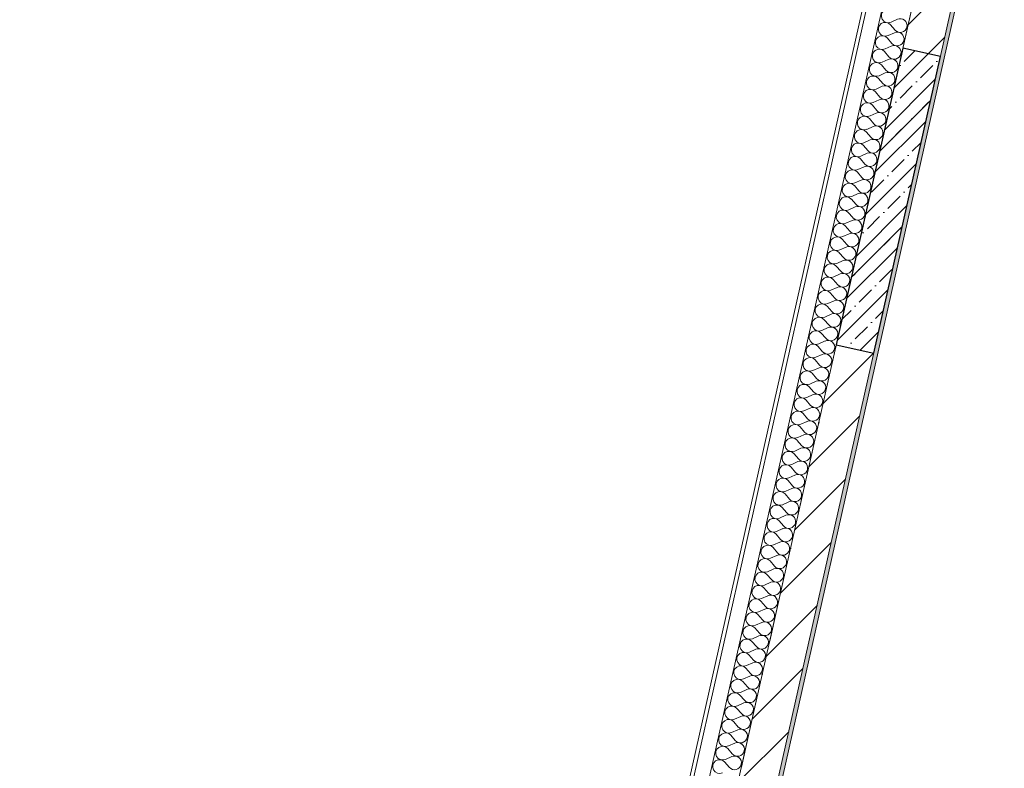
# Model space of a CAD drawing. Header units: millimetres. Extents: x -7145531 to -6681560, y 6117368 to 6219355.
# Tile 54 of 144: x -6959344 to -6954227, y 6147553 to 6151445. Entities that reach past the tile are written whole.
import ezdxf
from ezdxf.enums import TextEntityAlignment as Align

# ---------------------------------------------------------------- set-up
doc = ezdxf.new("R2010")
doc.units = ezdxf.units.MM
doc.header["$MEASUREMENT"] = 0
doc.linetypes.add('Штрихпунктирная', pattern=[670.277762, 352.777767, -176.388884, 0, -141.111112])
for name, color, linetype in [('S - МОП.АР', 7, 'Continuous'), ('АР-Стены_внутренние_пилоны.АР', 7, 'Continuous'), ('АР-Чертеж-Оси_Осевые размеры.АР', 7, 'Continuous'), ('Кровля', 7, 'Continuous')]:
    doc.layers.add(name, color=color, linetype=linetype)
for name, color, linetype, lineweight in [('АР-Стены_внутренние_пилоны.АР_Ном._пера__1', 7, 'Continuous', 30), ('АР-Чертеж-Оси_Осевые размеры.АР_Ном._пера__120', 7, 'Continuous', 0), ('Кровля_Ном._пера__1', 7, 'Continuous', 0)]:
    doc.layers.add(name, color=color, linetype=linetype, lineweight=lineweight)
doc.styles.add('РЎР“Р•РќР•Р\xa0Р\x98Р\xa0_РЎРўР\x98Р›Р¬_3', font='GOTHIC.TTF')

# ---------------------------------------------------------------- blocks, each defined once
blk = doc.blocks.new('*X803', base_point=(-6338440.4, 6562275.6))
at = {"layer": 'Кровля_Ном._пера__1', "color": 7, "linetype": 'Continuous', "lineweight": 0}
for p, q in [((-6954815.3, 6151432.3), (-6954782.8, 6151446.9)), ((-6954818.5, 6151418.3), (-6954795.3, 6151391.2)), ((-6954834.1, 6151348.6), (-6954810.9, 6151321.5)), ((-6954831, 6151362.6), (-6954798.4, 6151377.2)), ((-6954849.8, 6151278.9), (-6954826.6, 6151251.8)), ((-6954846.6, 6151292.9), (-6954814.1, 6151307.5)), ((-6954862.3, 6151223.2), (-6954829.7, 6151237.8)), ((-6954865.4, 6151209.2), (-6954842.2, 6151182.1)), ((-6954881.1, 6151139.5), (-6954857.9, 6151112.4)), ((-6954877.9, 6151153.5), (-6954845.4, 6151168.1)), ((-6954893.6, 6151083.8), (-6954861, 6151098.4)), ((-6954909.2, 6151014.1), (-6954876.7, 6151028.7)), ((-6954896.7, 6151069.9), (-6954873.5, 6151042.7)), ((-6954912.4, 6151000.2), (-6954889.2, 6150973)), ((-6954928, 6150930.5), (-6954904.8, 6150903.3)), ((-6954924.9, 6150944.4), (-6954892.3, 6150959.1)), ((-6954940.5, 6150874.7), (-6954908, 6150889.4)), ((-6954956.2, 6150805), (-6954923.6, 6150819.7)), ((-6954943.7, 6150860.8), (-6954920.5, 6150833.6)), ((-6954959.3, 6150791.1), (-6954936.1, 6150763.9)), ((-6954975, 6150721.4), (-6954951.8, 6150694.2)), ((-6954971.9, 6150735.3), (-6954939.3, 6150750)), ((-6954987.5, 6150665.6), (-6954954.9, 6150680.3)), ((-6954990.6, 6150651.7), (-6954967.5, 6150624.5)), ((-6955006.3, 6150582), (-6954983.1, 6150554.8)), ((-6955003.2, 6150595.9), (-6954970.6, 6150610.6)), ((-6955021.9, 6150512.3), (-6954998.8, 6150485.1)), ((-6955018.8, 6150526.3), (-6954986.2, 6150540.9)), ((-6955034.5, 6150456.6), (-6955001.9, 6150471.2)), ((-6955037.6, 6150442.6), (-6955014.4, 6150415.5)), ((-6955053.2, 6150372.9), (-6955030.1, 6150345.8)), ((-6955050.1, 6150386.9), (-6955017.5, 6150401.5)), ((-6955065.8, 6150317.2), (-6955033.2, 6150331.8)), ((-6955081.4, 6150247.5), (-6955048.8, 6150262.1)), ((-6955068.9, 6150303.2), (-6955045.7, 6150276.1)), ((-6955084.5, 6150233.5), (-6955061.4, 6150206.4)), ((-6955100.2, 6150163.9), (-6955077, 6150136.7)), ((-6955097.1, 6150177.8), (-6955064.5, 6150192.4)), ((-6955112.7, 6150108.1), (-6955080.1, 6150122.7)), ((-6955128.4, 6150038.4), (-6955095.8, 6150053.1)), ((-6955115.8, 6150094.2), (-6955092.7, 6150067)), ((-6955131.5, 6150024.5), (-6955108.3, 6149997.3)), ((-6955147.2, 6149954.8), (-6955124, 6149927.6)), ((-6955144, 6149968.7), (-6955111.4, 6149983.4)), ((-6955159.7, 6149899), (-6955127.1, 6149913.7)), ((-6955162.8, 6149885.1), (-6955139.6, 6149857.9)), ((-6955178.5, 6149815.4), (-6955155.3, 6149788.2)), ((-6955175.3, 6149829.3), (-6955142.8, 6149844)), ((-6955194.1, 6149745.7), (-6955170.9, 6149718.5)), ((-6955191, 6149759.6), (-6955158.4, 6149774.3)), ((-6955206.6, 6149689.9), (-6955174.1, 6149704.6)), ((-6955209.8, 6149676), (-6955186.6, 6149648.8)), ((-6955225.4, 6149606.3), (-6955202.2, 6149579.1)), ((-6955222.3, 6149620.2), (-6955189.7, 6149634.9)), ((-6955237.9, 6149550.6), (-6955205.4, 6149565.2)), ((-6955253.6, 6149480.9), (-6955221, 6149495.5)), ((-6955241.1, 6149536.6), (-6955217.9, 6149509.4)), ((-6955256.7, 6149466.9), (-6955233.5, 6149439.8)), ((-6955272.4, 6149397.2), (-6955249.2, 6149370.1)), ((-6955269.2, 6149411.2), (-6955236.7, 6149425.8)), ((-6955284.9, 6149341.5), (-6955252.3, 6149356.1)), ((-6955300.5, 6149271.8), (-6955268, 6149286.4)), ((-6955288, 6149327.5), (-6955264.8, 6149300.4)), ((-6955303.7, 6149257.8), (-6955280.5, 6149230.7)), ((-6955319.3, 6149188.2), (-6955296.1, 6149161)), ((-6955316.2, 6149202.1), (-6955283.6, 6149216.7)), ((-6955331.8, 6149132.4), (-6955299.3, 6149147)), ((-6955347.5, 6149062.7), (-6955314.9, 6149077.4)), ((-6955335, 6149118.5), (-6955311.8, 6149091.3)), ((-6955350.6, 6149048.8), (-6955327.4, 6149021.6)), ((-6955366.3, 6148979.1), (-6955343.1, 6148951.9)), ((-6955363.1, 6148993), (-6955330.6, 6149007.7)), ((-6955378.8, 6148923.3), (-6955346.2, 6148938)), ((-6955381.9, 6148909.4), (-6955358.7, 6148882.2)), ((-6955397.6, 6148839.7), (-6955374.4, 6148812.5)), ((-6955394.4, 6148853.6), (-6955361.9, 6148868.3)), ((-6955413.2, 6148770), (-6955390, 6148742.8)), ((-6955410.1, 6148783.9), (-6955377.5, 6148798.6)), ((-6955425.8, 6148714.2), (-6955393.2, 6148728.9)), ((-6955428.9, 6148700.3), (-6955405.7, 6148673.1)), ((-6955444.5, 6148630.6), (-6955421.4, 6148603.4)), ((-6955441.4, 6148644.6), (-6955408.8, 6148659.2)), ((-6955457.1, 6148574.9), (-6955424.5, 6148589.5)), ((-6955472.7, 6148505.2), (-6955440.1, 6148519.8)), ((-6955460.2, 6148560.9), (-6955437, 6148533.8)), ((-6955475.8, 6148491.2), (-6955452.7, 6148464.1)), ((-6955491.5, 6148421.5), (-6955468.3, 6148394.4)), ((-6955488.4, 6148435.5), (-6955455.8, 6148450.1)), ((-6955504, 6148365.8), (-6955471.4, 6148380.4)), ((-6955519.7, 6148296.1), (-6955487.1, 6148310.7)), ((-6955507.1, 6148351.8), (-6955484, 6148324.7)), ((-6955522.8, 6148282.2), (-6955499.6, 6148255)), ((-6955538.4, 6148212.5), (-6955515.3, 6148185.3)), ((-6955535.3, 6148226.4), (-6955502.7, 6148241)), ((-6955551, 6148156.7), (-6955518.4, 6148171.4)), ((-6955554.1, 6148142.8), (-6955530.9, 6148115.6)), ((-6955569.7, 6148073.1), (-6955546.6, 6148045.9)), ((-6955566.6, 6148087), (-6955534, 6148101.7)), ((-6955585.4, 6148003.4), (-6955562.2, 6147976.2)), ((-6955582.3, 6148017.3), (-6955549.7, 6148032)), ((-6955597.9, 6147947.6), (-6955565.3, 6147962.3)), ((-6955601.1, 6147933.7), (-6955577.9, 6147906.5)), ((-6955616.7, 6147864), (-6955593.5, 6147836.8)), ((-6955613.6, 6147877.9), (-6955581, 6147892.6)), ((-6955629.2, 6147808.2), (-6955596.7, 6147822.9)), ((-6955644.9, 6147738.5), (-6955612.3, 6147753.2)), ((-6955632.4, 6147794.3), (-6955609.2, 6147767.1)), ((-6955648, 6147724.6), (-6955624.8, 6147697.4)), ((-6955663.7, 6147654.9), (-6955640.5, 6147627.7)), ((-6955660.5, 6147668.9), (-6955628, 6147683.5)), ((-6955676.2, 6147599.2), (-6955643.6, 6147613.8)), ((-6955679.3, 6147585.2), (-6955656.1, 6147558.1))]:
    blk.add_line(p, q, dxfattribs=at)
for centre, start, end in [((-6954830, 6151464.8), 40.4725, 294.2123), ((-6954845.6, 6151395.1), 40.4725, 294.2123), ((-6954768.1, 6151414.3), 347.3424, 114.2123), ((-6954783.8, 6151344.6), 347.3424, 114.2123), ((-6954768.1, 6151414.3), 220.4725, 347.3424), ((-6954861.3, 6151325.4), 40.4725, 294.2123), ((-6954783.8, 6151344.6), 220.4725, 347.3424), ((-6954876.9, 6151255.8), 40.4725, 294.2123), ((-6954799.4, 6151274.9), 347.3424, 114.2123), ((-6954815.1, 6151205.3), 347.3424, 114.2123), ((-6954799.4, 6151274.9), 220.4725, 347.3424), ((-6954892.6, 6151186.1), 40.4725, 294.2123), ((-6954815.1, 6151205.3), 220.4725, 347.3424), ((-6954908.2, 6151116.4), 40.4725, 294.2123), ((-6954830.7, 6151135.6), 220.4725, 347.3424), ((-6954830.7, 6151135.6), 347.3424, 114.2123), ((-6954923.9, 6151046.7), 40.4725, 294.2123), ((-6954846.4, 6151065.9), 347.3424, 114.2123), ((-6954862, 6150996.2), 347.3424, 114.2123), ((-6954846.4, 6151065.9), 220.4725, 347.3424), ((-6954939.5, 6150977), 40.4725, 294.2123), ((-6954862, 6150996.2), 220.4725, 347.3424), ((-6954955.2, 6150907.3), 40.4725, 294.2123), ((-6954877.7, 6150926.5), 347.3424, 114.2123), ((-6954970.8, 6150837.6), 40.4725, 294.2123), ((-6954893.3, 6150856.8), 347.3424, 114.2123), ((-6954877.7, 6150926.5), 220.4725, 347.3424), ((-6954909, 6150787.1), 347.3424, 114.2123), ((-6954893.3, 6150856.8), 220.4725, 347.3424), ((-6954986.5, 6150767.9), 40.4725, 294.2123), ((-6954909, 6150787.1), 220.4725, 347.3424), ((-6955002.2, 6150698.2), 40.4725, 294.2123), ((-6954924.6, 6150717.4), 347.3424, 114.2123), ((-6955017.8, 6150628.5), 40.4725, 294.2123), ((-6954940.3, 6150647.7), 347.3424, 114.2123), ((-6954924.6, 6150717.4), 220.4725, 347.3424), ((-6954955.9, 6150578), 347.3424, 114.2123), ((-6954940.3, 6150647.7), 220.4725, 347.3424), ((-6955033.5, 6150558.8), 40.4725, 294.2123), ((-6954955.9, 6150578), 220.4725, 347.3424), ((-6955049.1, 6150489.1), 40.4725, 294.2123), ((-6954971.6, 6150508.3), 347.3424, 114.2123), ((-6954987.2, 6150438.6), 347.3424, 114.2123), ((-6954971.6, 6150508.3), 220.4725, 347.3424), ((-6955064.8, 6150419.4), 40.4725, 294.2123), ((-6954987.2, 6150438.6), 220.4725, 347.3424), ((-6955080.4, 6150349.7), 40.4725, 294.2123), ((-6955002.9, 6150368.9), 220.4725, 347.3424), ((-6955002.9, 6150368.9), 347.3424, 114.2123), ((-6955096.1, 6150280.1), 40.4725, 294.2123), ((-6955018.5, 6150299.2), 347.3424, 114.2123), ((-6955034.2, 6150229.6), 347.3424, 114.2123), ((-6955018.5, 6150299.2), 220.4725, 347.3424), ((-6955111.7, 6150210.4), 40.4725, 294.2123), ((-6955034.2, 6150229.6), 220.4725, 347.3424), ((-6955127.4, 6150140.7), 40.4725, 294.2123), ((-6955049.8, 6150159.9), 220.4725, 347.3424), ((-6955049.8, 6150159.9), 347.3424, 114.2123), ((-6955143, 6150071), 40.4725, 294.2123), ((-6955065.5, 6150090.2), 347.3424, 114.2123), ((-6955081.1, 6150020.5), 347.3424, 114.2123), ((-6955065.5, 6150090.2), 220.4725, 347.3424), ((-6955158.7, 6150001.3), 40.4725, 294.2123), ((-6955081.1, 6150020.5), 220.4725, 347.3424), ((-6955174.3, 6149931.6), 40.4725, 294.2123), ((-6955096.8, 6149950.8), 347.3424, 114.2123), ((-6955190, 6149861.9), 40.4725, 294.2123), ((-6955112.5, 6149881.1), 347.3424, 114.2123), ((-6955096.8, 6149950.8), 220.4725, 347.3424), ((-6955128.1, 6149811.4), 347.3424, 114.2123), ((-6955112.5, 6149881.1), 220.4725, 347.3424), ((-6955205.6, 6149792.2), 40.4725, 294.2123), ((-6955128.1, 6149811.4), 220.4725, 347.3424), ((-6955221.3, 6149722.5), 40.4725, 294.2123), ((-6955143.8, 6149741.7), 347.3424, 114.2123), ((-6955159.4, 6149672), 347.3424, 114.2123), ((-6955143.8, 6149741.7), 220.4725, 347.3424), ((-6955236.9, 6149652.8), 40.4725, 294.2123), ((-6955159.4, 6149672), 220.4725, 347.3424), ((-6955252.6, 6149583.1), 40.4725, 294.2123), ((-6955175.1, 6149602.3), 220.4725, 347.3424), ((-6955175.1, 6149602.3), 347.3424, 114.2123), ((-6955268.2, 6149513.4), 40.4725, 294.2123), ((-6955190.7, 6149532.6), 347.3424, 114.2123), ((-6955206.4, 6149462.9), 347.3424, 114.2123), ((-6955190.7, 6149532.6), 220.4725, 347.3424), ((-6955283.9, 6149443.7), 40.4725, 294.2123), ((-6955206.4, 6149462.9), 220.4725, 347.3424), ((-6955299.5, 6149374.1), 40.4725, 294.2123), ((-6955222, 6149393.2), 220.4725, 347.3424), ((-6955222, 6149393.2), 347.3424, 114.2123), ((-6955315.2, 6149304.4), 40.4725, 294.2123), ((-6955237.7, 6149323.6), 347.3424, 114.2123), ((-6955253.3, 6149253.9), 347.3424, 114.2123), ((-6955237.7, 6149323.6), 220.4725, 347.3424), ((-6955330.8, 6149234.7), 40.4725, 294.2123), ((-6955253.3, 6149253.9), 220.4725, 347.3424), ((-6955346.5, 6149165), 40.4725, 294.2123), ((-6955269, 6149184.2), 347.3424, 114.2123), ((-6955362.1, 6149095.3), 40.4725, 294.2123), ((-6955284.6, 6149114.5), 347.3424, 114.2123), ((-6955269, 6149184.2), 220.4725, 347.3424), ((-6955300.3, 6149044.8), 347.3424, 114.2123), ((-6955284.6, 6149114.5), 220.4725, 347.3424), ((-6955377.8, 6149025.6), 40.4725, 294.2123), ((-6955300.3, 6149044.8), 220.4725, 347.3424), ((-6955393.4, 6148955.9), 40.4725, 294.2123), ((-6955315.9, 6148975.1), 347.3424, 114.2123), ((-6955331.6, 6148905.4), 347.3424, 114.2123), ((-6955315.9, 6148975.1), 220.4725, 347.3424), ((-6955409.1, 6148886.2), 40.4725, 294.2123), ((-6955331.6, 6148905.4), 220.4725, 347.3424), ((-6955424.7, 6148816.5), 40.4725, 294.2123), ((-6955347.2, 6148835.7), 220.4725, 347.3424), ((-6955347.2, 6148835.7), 347.3424, 114.2123), ((-6955440.4, 6148746.8), 40.4725, 294.2123), ((-6955362.9, 6148766), 347.3424, 114.2123), ((-6955378.5, 6148696.3), 347.3424, 114.2123), ((-6955362.9, 6148766), 220.4725, 347.3424), ((-6955456.1, 6148677.1), 40.4725, 294.2123), ((-6955378.5, 6148696.3), 220.4725, 347.3424), ((-6955471.7, 6148607.4), 40.4725, 294.2123), ((-6955394.2, 6148626.6), 220.4725, 347.3424), ((-6955394.2, 6148626.6), 347.3424, 114.2123), ((-6955487.4, 6148537.7), 40.4725, 294.2123), ((-6955409.8, 6148556.9), 347.3424, 114.2123), ((-6955425.5, 6148487.2), 347.3424, 114.2123), ((-6955409.8, 6148556.9), 220.4725, 347.3424), ((-6955503, 6148468), 40.4725, 294.2123), ((-6955425.5, 6148487.2), 220.4725, 347.3424), ((-6955518.7, 6148398.4), 40.4725, 294.2123), ((-6955441.1, 6148417.5), 347.3424, 114.2123), ((-6955534.3, 6148328.7), 40.4725, 294.2123), ((-6955456.8, 6148347.9), 347.3424, 114.2123), ((-6955441.1, 6148417.5), 220.4725, 347.3424), ((-6955472.4, 6148278.2), 347.3424, 114.2123), ((-6955456.8, 6148347.9), 220.4725, 347.3424), ((-6955550, 6148259), 40.4725, 294.2123), ((-6955472.4, 6148278.2), 220.4725, 347.3424), ((-6955565.6, 6148189.3), 40.4725, 294.2123), ((-6955488.1, 6148208.5), 347.3424, 114.2123), ((-6955503.7, 6148138.8), 347.3424, 114.2123), ((-6955488.1, 6148208.5), 220.4725, 347.3424), ((-6955581.3, 6148119.6), 40.4725, 294.2123), ((-6955519.4, 6148069.1), 347.3424, 114.2123), ((-6955503.7, 6148138.8), 220.4725, 347.3424), ((-6955596.9, 6148049.9), 40.4725, 294.2123), ((-6955519.4, 6148069.1), 220.4725, 347.3424), ((-6955612.6, 6147980.2), 40.4725, 294.2123), ((-6955535.1, 6147999.4), 347.3424, 114.2123), ((-6955550.7, 6147929.7), 347.3424, 114.2123), ((-6955535.1, 6147999.4), 220.4725, 347.3424), ((-6955628.2, 6147910.5), 40.4725, 294.2123), ((-6955550.7, 6147929.7), 220.4725, 347.3424), ((-6955643.9, 6147840.8), 40.4725, 294.2123), ((-6955566.4, 6147860), 220.4725, 347.3424), ((-6955566.4, 6147860), 347.3424, 114.2123), ((-6955659.5, 6147771.1), 40.4725, 294.2123), ((-6955582, 6147790.3), 347.3424, 114.2123), ((-6955597.7, 6147720.6), 347.3424, 114.2123), ((-6955582, 6147790.3), 220.4725, 347.3424), ((-6955675.2, 6147701.4), 40.4725, 294.2123), ((-6955597.7, 6147720.6), 220.4725, 347.3424), ((-6955690.8, 6147631.7), 40.4725, 294.2123), ((-6955613.3, 6147650.9), 347.3424, 114.2123), ((-6955706.5, 6147562), 40.4725, 294.2123), ((-6955629, 6147581.2), 347.3424, 114.2123), ((-6955613.3, 6147650.9), 220.4725, 347.3424), ((-6955629, 6147581.2), 220.4725, 347.3424)]:
    blk.add_arc(centre, 35.7, start, end, dxfattribs=at)
blk = doc.blocks.new('Стена_210_3', base_point=(-6954351, 6152179.5))
at = {"layer": 'Кровля', "linetype": 'Continuous', "lineweight": 0, "true_color": 0x000000}
h = blk.add_hatch(dxfattribs=at)
h.set_pattern_fill('БЛОКИ_БЕТОННЫЕ_ЭФФЕКТИВН_72', color=18, style=0, pattern_type=2)
h.set_pattern_definition([(45, (-6338440.43, 6562275.56), (-127.27922, 127.27922), [])])
h.paths.add_polyline_path([(-6957870.2, 6136509.5), (-6954351, 6152179.5), (-6954546.2, 6152223.3), (-6958065.4, 6136553.3)])
h = blk.add_hatch(dxfattribs=at)
h.set_pattern_fill('ШТУКАТУРКА__ГИПС_01_0003', color=18, style=0, pattern_type=2)
h.set_pattern_definition([(45, (-6338440.43, 6562625.56), (-111.369318, 111.369318), [0, -105, 0, -157.5]), (110, (-6338090.43, 6562625.56), (148.001588, 53.868173), [0, -77, 0, -133])])
h.paths.add_polyline_path([(-6957846.3, 6136524.6), (-6954335.9, 6152155.6), (-6954355.4, 6152160), (-6957865.9, 6136529)])
at = {"layer": 'Кровля_Ном._пера__1', "color": 7, "linetype": 'Continuous', "lineweight": 0}
for p, q in [((-6954693.9, 6152615.2), (-6958366.5, 6136262.2)), ((-6954648.7, 6152451.3), (-6958255.6, 6136391))]:
    blk.add_line(p, q, dxfattribs=at)
at = {"layer": 'Кровля_Ном._пера__1', "color": 7, "linetype": 'Continuous', "lineweight": 15}
for p, q in [((-6954546.2, 6152223.3), (-6958065.4, 6136553.3)), ((-6957865.9, 6136529), (-6954355.4, 6152160))]:
    blk.add_line(p, q, dxfattribs=at)
at = {"layer": 'Кровля_Ном._пера__1', "color": 7, "linetype": 'Continuous', "lineweight": 0, "flags": 128}
for points in [[(-6954695.9, 6152697.7), (-6958403.5, 6136188.5)], [(-6957846.3, 6136524.6), (-6954335.9, 6152155.6)]]:
    blk.add_lwpolyline(points, dxfattribs=at)
at = {"layer": 'Кровля', "color": 7, "lineweight": 0}
blk.add_blockref('*X803', (-6338440.4, 6562275.6), dxfattribs=at)
blk = doc.blocks.new('Стандартный Маркер Сетки[127]_3', base_point=(-6954562.2, 6152149.8))
at = {"layer": 'АР-Чертеж-Оси_Осевые размеры.АР_Ном._пера__120', "color": 7, "linetype": 'Штрихпунктирная', "lineweight": 0}
for q in [(-6954562.2, 6152149.8), (-6959343.9, 6130859.7)]:
    blk.add_line((-6954781.4, 6151174.1), q, dxfattribs=at)
at = {"layer": 'АР-Чертеж-Оси_Осевые размеры.АР_Ном._пера__120', "color": 7, "lineweight": 0, "style": 'РЎР“Р•РќР•Р\xa0Р\x98Р\xa0_РЎРўР\x98Р›Р¬_3'}
blk.add_attdef('AC_MarkerText_1', text='', height=350, rotation=347.3417, dxfattribs=at).set_placement((-6959602.6, 6129577.2), align=Align.TOP_CENTER)
blk = doc.blocks.new('Стандартный Маркер Сетки[135]_3', base_point=(-6954562.2, 6152149.8))
at = {"layer": 'АР-Чертеж-Оси_Осевые размеры.АР_Ном._пера__120', "color": 7, "linetype": 'Штрихпунктирная', "lineweight": 0}
for q in [(-6954562.2, 6152149.8), (-6959343.9, 6130859.7)]:
    blk.add_line((-6954781.4, 6151174.1), q, dxfattribs=at)
at = {"layer": 'АР-Чертеж-Оси_Осевые размеры.АР_Ном._пера__120', "color": 7, "lineweight": 0, "style": 'РЎР“Р•РќР•Р\xa0Р\x98Р\xa0_РЎРўР\x98Р›Р¬_3'}
blk.add_attdef('AC_MarkerText_1', text='', height=350, rotation=347.3417, dxfattribs=at).set_placement((-6959602.6, 6129577.2), align=Align.TOP_CENTER)
blk = doc.blocks.new('Стандартный Маркер Сетки[136]_3', base_point=(-6954562.2, 6152149.8))
at = {"layer": 'АР-Чертеж-Оси_Осевые размеры.АР_Ном._пера__120', "color": 7, "linetype": 'Штрихпунктирная', "lineweight": 0}
for q in [(-6954562.2, 6152149.8), (-6959343.9, 6130859.7)]:
    blk.add_line((-6954781.4, 6151174.1), q, dxfattribs=at)
at = {"layer": 'АР-Чертеж-Оси_Осевые размеры.АР_Ном._пера__120', "color": 7, "lineweight": 0, "style": 'РЎР“Р•РќР•Р\xa0Р\x98Р\xa0_РЎРўР\x98Р›Р¬_3'}
blk.add_attdef('AC_MarkerText_1', text='', height=350, rotation=347.3417, dxfattribs=at).set_placement((-6959602.6, 6129577.2), align=Align.TOP_CENTER)
blk = doc.blocks.new('Стандартный Маркер Сетки[137]_3', base_point=(-6954562.2, 6152149.8))
at = {"layer": 'АР-Чертеж-Оси_Осевые размеры.АР_Ном._пера__120', "color": 7, "linetype": 'Штрихпунктирная', "lineweight": 0}
for q in [(-6954562.2, 6152149.8), (-6959343.9, 6130859.7)]:
    blk.add_line((-6954781.4, 6151174.1), q, dxfattribs=at)
at = {"layer": 'АР-Чертеж-Оси_Осевые размеры.АР_Ном._пера__120', "color": 7, "lineweight": 0, "style": 'РЎР“Р•РќР•Р\xa0Р\x98Р\xa0_РЎРўР\x98Р›Р¬_3'}
blk.add_attdef('AC_MarkerText_1', text='', height=350, rotation=347.3417, dxfattribs=at).set_placement((-6959602.6, 6129577.2), align=Align.TOP_CENTER)
blk = doc.blocks.new('Стандартный Маркер Сетки[140]_3', base_point=(-6954562.2, 6152149.8))
at = {"layer": 'АР-Чертеж-Оси_Осевые размеры.АР_Ном._пера__120', "color": 7, "linetype": 'Штрихпунктирная', "lineweight": 0}
for q in [(-6954562.2, 6152149.8), (-6959343.9, 6130859.7)]:
    blk.add_line((-6954781.4, 6151174.1), q, dxfattribs=at)
at = {"layer": 'АР-Чертеж-Оси_Осевые размеры.АР_Ном._пера__120', "color": 7, "lineweight": 0, "style": 'РЎР“Р•РќР•Р\xa0Р\x98Р\xa0_РЎРўР\x98Р›Р¬_3'}
blk.add_attdef('AC_MarkerText_1', text='', height=350, rotation=347.3417, dxfattribs=at).set_placement((-6959602.6, 6129577.2), align=Align.TOP_CENTER)
blk = doc.blocks.new('Стандартный Маркер Сетки[148]_3', base_point=(-6954562.2, 6152149.8))
at = {"layer": 'АР-Чертеж-Оси_Осевые размеры.АР_Ном._пера__120', "color": 7, "linetype": 'Штрихпунктирная', "lineweight": 0}
for q in [(-6954562.2, 6152149.8), (-6959343.9, 6130859.7)]:
    blk.add_line((-6954781.4, 6151174.1), q, dxfattribs=at)
at = {"layer": 'АР-Чертеж-Оси_Осевые размеры.АР_Ном._пера__120', "color": 7, "lineweight": 0, "style": 'РЎР“Р•РќР•Р\xa0Р\x98Р\xa0_РЎРўР\x98Р›Р¬_3'}
blk.add_attdef('AC_MarkerText_1', text='', height=350, rotation=347.3417, dxfattribs=at).set_placement((-6959602.6, 6129577.2), align=Align.TOP_CENTER)
blk = doc.blocks.new('Стандартный Маркер Сетки[149]_3', base_point=(-6954562.2, 6152149.8))
at = {"layer": 'АР-Чертеж-Оси_Осевые размеры.АР_Ном._пера__120', "color": 7, "linetype": 'Штрихпунктирная', "lineweight": 0}
for q in [(-6954562.2, 6152149.8), (-6959343.9, 6130859.7)]:
    blk.add_line((-6954781.4, 6151174.1), q, dxfattribs=at)
at = {"layer": 'АР-Чертеж-Оси_Осевые размеры.АР_Ном._пера__120', "color": 7, "lineweight": 0, "style": 'РЎР“Р•РќР•Р\xa0Р\x98Р\xa0_РЎРўР\x98Р›Р¬_3'}
blk.add_attdef('AC_MarkerText_1', text='', height=350, rotation=347.3417, dxfattribs=at).set_placement((-6959602.6, 6129577.2), align=Align.TOP_CENTER)
blk = doc.blocks.new('Стандартный Маркер Сетки[150]_3', base_point=(-6954562.2, 6152149.8))
at = {"layer": 'АР-Чертеж-Оси_Осевые размеры.АР_Ном._пера__120', "color": 7, "linetype": 'Штрихпунктирная', "lineweight": 0}
for q in [(-6954562.2, 6152149.8), (-6959343.9, 6130859.7)]:
    blk.add_line((-6954781.4, 6151174.1), q, dxfattribs=at)
at = {"layer": 'АР-Чертеж-Оси_Осевые размеры.АР_Ном._пера__120', "color": 7, "lineweight": 0, "style": 'РЎР“Р•РќР•Р\xa0Р\x98Р\xa0_РЎРўР\x98Р›Р¬_3'}
blk.add_attdef('AC_MarkerText_1', text='', height=350, rotation=347.3417, dxfattribs=at).set_placement((-6959602.6, 6129577.2), align=Align.TOP_CENTER)
blk = doc.blocks.new('Стена_274_3', base_point=(-6955003.1, 6149732.5))
at = {"layer": 'АР-Стены_внутренние_пилоны.АР', "linetype": 'Continuous', "lineweight": 0, "true_color": 0x000000}
h = blk.add_hatch(dxfattribs=at)
h.set_pattern_fill('ЖЕЛЕЗОБЕТОН__PROJECT__0003', color=18, style=0, pattern_type=2)
h.set_pattern_definition([(45, (-6338440.43, 6562275.56), (-84.852814, 84.852814), []), (45, (-6338482.86, 6562317.98), (-84.852814, 84.852814), [90, -30, 0, -30])])
h.paths.add_polyline_path([(-6954905.5, 6149710.6), (-6954559.2, 6151252.6), (-6954754.3, 6151296.4), (-6955100.6, 6149754.4)])
at = {"layer": 'АР-Стены_внутренние_пилоны.АР_Ном._пера__1', "color": 7, "linetype": 'Continuous', "lineweight": 30, "flags": 128}
for points in [[(-6954754.3, 6151296.4), (-6955100.6, 6149754.4)], [(-6954559.2, 6151252.6), (-6954754.3, 6151296.4)], [(-6954905.5, 6149710.6), (-6954559.2, 6151252.6)], [(-6955100.6, 6149754.4), (-6954905.5, 6149710.6)]]:
    blk.add_lwpolyline(points, dxfattribs=at)

msp = doc.modelspace()

# ---------------------------------------------------------------- linework, layer by layer
at = {"layer": 'S - МОП.АР', "color": 254, "linetype": 'Continuous', "lineweight": 0, "true_color": 0xd1c7d6, "flags": 128}
msp.add_lwpolyline([(-6948153.5, 6149926.9), (-6951890.9, 6150766.2), (-6951711.2, 6151566.2), (-6954335.9, 6152155.6), (-6957846.3, 6136524.6)], dxfattribs=at)

# ---------------------------------------------------------------- block references
at = {"layer": 'АР-Стены_внутренние_пилоны.АР', "color": 7, "lineweight": 0}
msp.add_blockref('Стена_274_3', (-6955003.1, 6149732.5), dxfattribs=at)
at = {"layer": 'АР-Чертеж-Оси_Осевые размеры.АР', "color": 8, "linetype": 'Continuous', "lineweight": 15}
for name in ['Стандартный Маркер Сетки[127]_3', 'Стандартный Маркер Сетки[135]_3', 'Стандартный Маркер Сетки[136]_3', 'Стандартный Маркер Сетки[137]_3', 'Стандартный Маркер Сетки[140]_3', 'Стандартный Маркер Сетки[148]_3', 'Стандартный Маркер Сетки[149]_3', 'Стандартный Маркер Сетки[150]_3']:
    msp.add_blockref(name, (-6954562.2, 6152149.8), dxfattribs=at)
at = {"layer": 'Кровля', "color": 7, "lineweight": 0}
msp.add_blockref('Стена_210_3', (-6954351, 6152179.5), dxfattribs=at)

doc.saveas('drawing.dxf')
